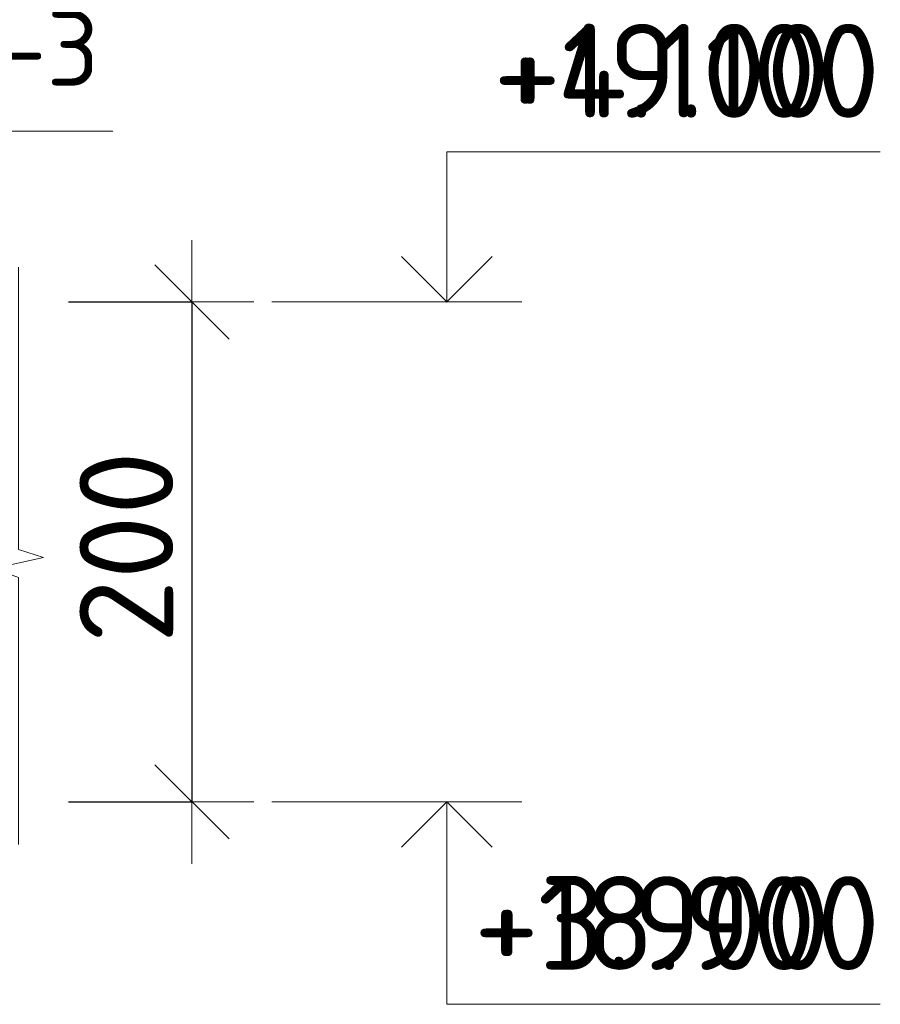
# Model space of a CAD drawing. Header units: metres. Extents: x -38 to 97, y -15 to 21.
# Tile 41 of 118: x 77.276 to 77.62, y 3.147 to 3.541. Entities that reach past the tile are written whole.
import ezdxf

# ---------------------------------------------------------------- set-up
doc = ezdxf.new("R2010")
doc.units = ezdxf.units.M
doc.header["$PDMODE"] = 65
doc.layers.add('XR$3$Размерная линия_ общее', color=7, linetype='Continuous', lineweight=13)
doc.layers.add('XR$5$Размерная линия_ общее', color=7, linetype='Continuous', lineweight=13)
doc.styles.add('ISOCPEUR', font='txt')
doc.dimstyles.new('DIMSTYLE_27', dxfattribs={"dimtxt": 0.0375, "dimasz": 0.0495, "dimexe": 0, "dimexo": 0, "dimgap": 0.01875, "dimtad": 2, "dimdec": 0, "dimlfac": 1000, "dimrnd": 1, "dimzin": 12, "dimdsep": 46, "dimtxsty": 'ISOCPEUR', "dimblk1": 'ALL_ML_STRICH', "dimblk2": 'ALL_ML_STRICH', "dimsah": 1, "dimcen": 0, "dimclrd": 7, "dimclre": 256, "dimclrt": 7, "dimadec": 0, "dimazin": 0, "dimtfac": 1, "dimtdec": 0, "dimtix": 1, "dimtmove": 2, "dimatfit": 3, "dimfxl": 0, "dimtzin": 0, "dimlwd": 0, "dimlwe": -3, "dimarcsym": 0})
doc.dimstyles.new('DIMSTYLE_36', dxfattribs={"dimtxt": 0.0375, "dimasz": 0.0495, "dimexe": 0, "dimexo": 0, "dimgap": 0.01875, "dimtad": 2, "dimdec": 0, "dimlfac": 1000, "dimrnd": 1, "dimzin": 12, "dimdsep": 46, "dimtxsty": 'ISOCPEUR', "dimblk1": 'ALL_ML_STRICH', "dimblk2": 'ALL_ML_STRICH', "dimsah": 1, "dimcen": 0, "dimclrd": 7, "dimclre": 256, "dimclrt": 7, "dimadec": 0, "dimazin": 0, "dimtfac": 1, "dimtdec": 0, "dimtix": 1, "dimtmove": 2, "dimatfit": 3, "dimfxl": 0, "dimtzin": 0, "dimlwd": 0, "dimlwe": -3, "dimarcsym": 0})

# ---------------------------------------------------------------- blocks, each defined once
blk = doc.blocks.new('СЛОЖНЫЙ_ОБЪЕКТ_28')
at = {"color": 7, "linetype": 'Continuous', "lineweight": 13, "transparency": 33554687}
blk.add_line((77.47674, 3.22759), (77.37674, 3.22759), dxfattribs=at)
at = {"color": 7, "linetype": 'Continuous', "lineweight": 35, "transparency": 33554687}
blk.add_lwpolyline([(77.42858, 3.20943), (77.44674, 3.22759), (77.4649, 3.20943)], dxfattribs=at)
at = {"color": 7, "linetype": 'Continuous', "lineweight": 13, "transparency": 33554687}
blk.add_lwpolyline([(77.44674, 3.22759), (77.44674, 3.14659), (77.60024, 3.14659)], dxfattribs=at)
blk = doc.blocks.new('СЛОЖНЫЙ_ОБЪЕКТ_29')
at = {"color": 7, "linetype": 'Continuous', "lineweight": 13, "transparency": 33554687}
blk.add_line((77.47674, 3.42759), (77.37674, 3.42759), dxfattribs=at)
blk.add_lwpolyline([(77.44674, 3.42759), (77.44674, 3.48759), (77.60024, 3.48759)], dxfattribs=at)
at = {"color": 7, "linetype": 'Continuous', "lineweight": 35, "transparency": 33554687}
blk.add_lwpolyline([(77.42858, 3.44575), (77.44674, 3.42759), (77.4649, 3.44575)], dxfattribs=at)
blk = doc.blocks.new('ЭЛЕМЕНТ_УЗОРА_11')
at = {"color": 7, "linetype": 'Continuous', "lineweight": 13, "transparency": 33554687}
blk.add_line((77.27536, 3.21059), (77.27536, 3.21059), dxfattribs=at)
blk.add_lwpolyline([(77.27536, 3.44156), (77.27536, 3.32861), (77.28536, 3.32538), (77.26536, 3.32099), (77.27536, 3.3173), (77.27536, 3.21059)], dxfattribs=at)
blk = doc.blocks.new('ALL_ML_STRICH')
at = {"color": 0, "linetype": 'ByBlock', "lineweight": -2}
for p, q in [((0, -0.5), (0, 0.5)), ((-0.3, -0.3), (0.3, 0.3)), ((-1, 0), (0.5, 0))]:
    blk.add_line(p, q, dxfattribs=at)
blk = doc.blocks.new('*D179')
at = {"layer": 'DEFPOINTS', "color": 7, "linetype": 'Continuous', "lineweight": 13, "transparency": 33554687}
for p in [(77.27536, 3.42759), (77.34478, 3.42759), (77.27536, 3.22759)]:
    blk.add_point(p, dxfattribs=at)
at = {"layer": 'XR$3$Размерная линия_ общее', "color": 253, "linetype": 'Continuous', "lineweight": -2, "true_color": 0xa0a0a0, "transparency": 33554687}
for p, q in [((77.29536, 3.42759), (77.34478, 3.42759)), ((77.29536, 3.22759), (77.34478, 3.22759))]:
    blk.add_line(p, q, dxfattribs=at)
at = {"layer": 'XR$3$Размерная линия_ общее', "color": 7, "linetype": 'Continuous', "lineweight": -2, "transparency": 33554687}
blk.add_line((77.34478, 3.42759), (77.34478, 3.22759), dxfattribs=at)
at = {"layer": 'XR$3$Размерная линия_ общее', "color": 7, "linetype": 'Continuous', "lineweight": 13, "transparency": 33554687, "xscale": 0.04950000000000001, "yscale": 0.04950000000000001, "zscale": 0.04950000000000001}
for p, rotation in [((77.34478, 3.42759), 90), ((77.34478, 3.22759), 270)]:
    blk.add_blockref('ALL_ML_STRICH', p, dxfattribs=dict(at, rotation=rotation))
at = {"layer": 'XR$3$Размерная линия_ общее', "color": 7, "linetype": 'Continuous', "lineweight": 13, "transparency": 33554687, "insert": (77.31853, 3.32946), "char_height": 0.0375, "width": 0.1125, "attachment_point": 5, "rotation": 90, "style": 'ISOCPEUR'}
blk.add_mtext('\\A1;{200}', dxfattribs=at)
blk = doc.blocks.new('ЭЛЕМЕНТ_УЗОРА_24')
at = {"color": 7, "linetype": 'Continuous', "lineweight": 13, "transparency": 33554687}
blk.add_line((77.27536, 3.21059), (77.27536, 3.21059), dxfattribs=at)
blk.add_lwpolyline([(77.27536, 3.44156), (77.27536, 3.32861), (77.28536, 3.32538), (77.26536, 3.32099), (77.27536, 3.3173), (77.27536, 3.21059)], dxfattribs=at)
blk = doc.blocks.new('*D548')
at = {"layer": 'DEFPOINTS', "color": 7, "linetype": 'Continuous', "lineweight": 13, "transparency": 33554687}
for p in [(77.27536, 3.42759), (77.34478, 3.42759), (77.27536, 3.22759)]:
    blk.add_point(p, dxfattribs=at)
at = {"layer": 'XR$5$Размерная линия_ общее', "color": 253, "linetype": 'Continuous', "lineweight": -2, "true_color": 0xa0a0a0, "transparency": 33554687}
for p, q in [((77.29536, 3.42759), (77.34478, 3.42759)), ((77.29536, 3.22759), (77.34478, 3.22759))]:
    blk.add_line(p, q, dxfattribs=at)
at = {"layer": 'XR$5$Размерная линия_ общее', "color": 7, "linetype": 'Continuous', "lineweight": -2, "transparency": 33554687}
blk.add_line((77.34478, 3.42759), (77.34478, 3.22759), dxfattribs=at)
at = {"layer": 'XR$5$Размерная линия_ общее', "color": 7, "linetype": 'Continuous', "lineweight": 13, "transparency": 33554687, "xscale": 0.04950000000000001, "yscale": 0.04950000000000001, "zscale": 0.04950000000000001}
for p, rotation in [((77.34478, 3.42759), 90), ((77.34478, 3.22759), 270)]:
    blk.add_blockref('ALL_ML_STRICH', p, dxfattribs=dict(at, rotation=rotation))
at = {"layer": 'XR$5$Размерная линия_ общее', "color": 7, "linetype": 'Continuous', "lineweight": 13, "transparency": 33554687, "insert": (77.31853, 3.32946), "char_height": 0.0375, "width": 0.1125, "attachment_point": 5, "rotation": 90, "style": 'ISOCPEUR'}
blk.add_mtext('\\A1;{200}', dxfattribs=at)
blk = doc.blocks.new('СЛОЖНЫЙ_ОБЪЕКТ_77')
at = {"color": 7, "linetype": 'Continuous', "lineweight": 13, "transparency": 33554687}
blk.add_line((77.47674, 3.22759), (77.37674, 3.22759), dxfattribs=at)
at = {"color": 7, "linetype": 'Continuous', "lineweight": 35, "transparency": 33554687}
blk.add_lwpolyline([(77.42858, 3.20943), (77.44674, 3.22759), (77.4649, 3.20943)], dxfattribs=at)
at = {"color": 7, "linetype": 'Continuous', "lineweight": 13, "transparency": 33554687}
blk.add_lwpolyline([(77.44674, 3.22759), (77.44674, 3.14659), (77.62024, 3.14659)], dxfattribs=at)
blk = doc.blocks.new('СЛОЖНЫЙ_ОБЪЕКТ_78')
at = {"color": 7, "linetype": 'Continuous', "lineweight": 13, "transparency": 33554687}
blk.add_line((77.47674, 3.42759), (77.37674, 3.42759), dxfattribs=at)
blk.add_lwpolyline([(77.44674, 3.42759), (77.44674, 3.48759), (77.62024, 3.48759)], dxfattribs=at)
at = {"color": 7, "linetype": 'Continuous', "lineweight": 35, "transparency": 33554687}
blk.add_lwpolyline([(77.42858, 3.44575), (77.44674, 3.42759), (77.4649, 3.44575)], dxfattribs=at)

msp = doc.modelspace()

# ---------------------------------------------------------------- linework, layer by layer
at = {"color": 7, "linetype": 'Continuous', "lineweight": 13, "transparency": 33554687}
msp.add_lwpolyline([(77.31312, 3.49586), (77.04591, 3.49586), (76.9923, 3.38111)], dxfattribs=at)
msp.add_lwpolyline([(77.31312, 3.49586), (77.04591, 3.49586), (76.9923, 3.38111)], dxfattribs=at)

# ---------------------------------------------------------------- block references
at = {"color": 7, "linetype": 'Continuous', "lineweight": 35, "transparency": 33554687}
for name in ['СЛОЖНЫЙ_ОБЪЕКТ_29', 'СЛОЖНЫЙ_ОБЪЕКТ_78', 'СЛОЖНЫЙ_ОБЪЕКТ_28', 'СЛОЖНЫЙ_ОБЪЕКТ_77']:
    msp.add_blockref(name, (0, 0), dxfattribs=at)
at = {"color": 7, "linetype": 'Continuous', "lineweight": 13, "transparency": 33554687}
for name in ['ЭЛЕМЕНТ_УЗОРА_11', 'ЭЛЕМЕНТ_УЗОРА_24']:
    msp.add_blockref(name, (0, 0), dxfattribs=at)

# ---------------------------------------------------------------- texts
at = {"color": 7, "linetype": 'Continuous', "lineweight": 13, "transparency": 33554687, "style": 'ISOCPEUR'}
for s, insert, char_height, width, attachment_point in [('\\A1;{\\fISOCPEUR|i0|b0;\\H0.030000;\\W1.000000;\\C7;Каркас Кр-3}\\P', (77.19454, 3.52499), 0.03, 0.2516296, 5), ('\\A1;{\\fISOCPEUR|i0|b0;\\H0.030000;\\W1.000000;\\C7;Каркас Кр-3}\\P', (77.19454, 3.52499), 0.03, 0.2516296, 5), ('\\A1;{\\fISOCPEUR|i0|b0;\\H0.037500;\\W1.000000;\\C7;+19.100}\\P', (77.62024, 3.50134), 0.0375, 0.1701064, 9), ('\\A1;{\\fISOCPEUR|i0|b0;\\H0.037500;\\W1.000000;\\C7;+4.100}\\P', (77.60024, 3.50134), 0.0375, 0.1556707, 9), ('\\A1;{\\fISOCPEUR|i0|b0;\\H0.037500;\\W1.000000;\\C7;+18.900}\\P', (77.62024, 3.16034), 0.0375, 0.1784043, 9), ('\\A1;{\\fISOCPEUR|i0|b0;\\H0.037500;\\W1.000000;\\C7;+3.900}\\P', (77.60024, 3.16034), 0.0375, 0.1603125, 9)]:
    msp.add_mtext(s, dxfattribs=dict(at, insert=insert, char_height=char_height, width=width, attachment_point=attachment_point))

# ---------------------------------------------------------------- dimensions: what is measured, and where the dimension line sits
at = {"layer": 'XR$3$Размерная линия_ общее', "color": 7, "linetype": 'Continuous', "lineweight": 13, "transparency": 33554687}
dim = msp.add_linear_dim(base=(77.34478, 3.22759), p1=(77.29536, 3.42759), p2=(77.29536, 3.22759), angle=270, dimstyle='DIMSTYLE_27', override={"dimpost": '<>', "dimclrd": 7, "dimclre": 253, "dimclrt": 7, "dimlwd": 0, "dimlwe": 65533}, dxfattribs=at)
dim.commit()
dim.dimension.update_dxf_attribs({"geometry": '*D179', "text_midpoint": (77.31853, 3.32946), "dimtype": 160})
at = {"layer": 'XR$5$Размерная линия_ общее', "color": 7, "linetype": 'Continuous', "lineweight": 13, "transparency": 33554687}
dim = msp.add_linear_dim(base=(77.34478, 3.22759), p1=(77.29536, 3.42759), p2=(77.29536, 3.22759), angle=270, dimstyle='DIMSTYLE_36', override={"dimpost": '<>', "dimclrd": 7, "dimclre": 253, "dimclrt": 7, "dimlwd": 0, "dimlwe": 65533}, dxfattribs=at)
dim.commit()
dim.dimension.update_dxf_attribs({"geometry": '*D548', "text_midpoint": (77.31853, 3.32946), "dimtype": 160})

doc.saveas('drawing.dxf')
